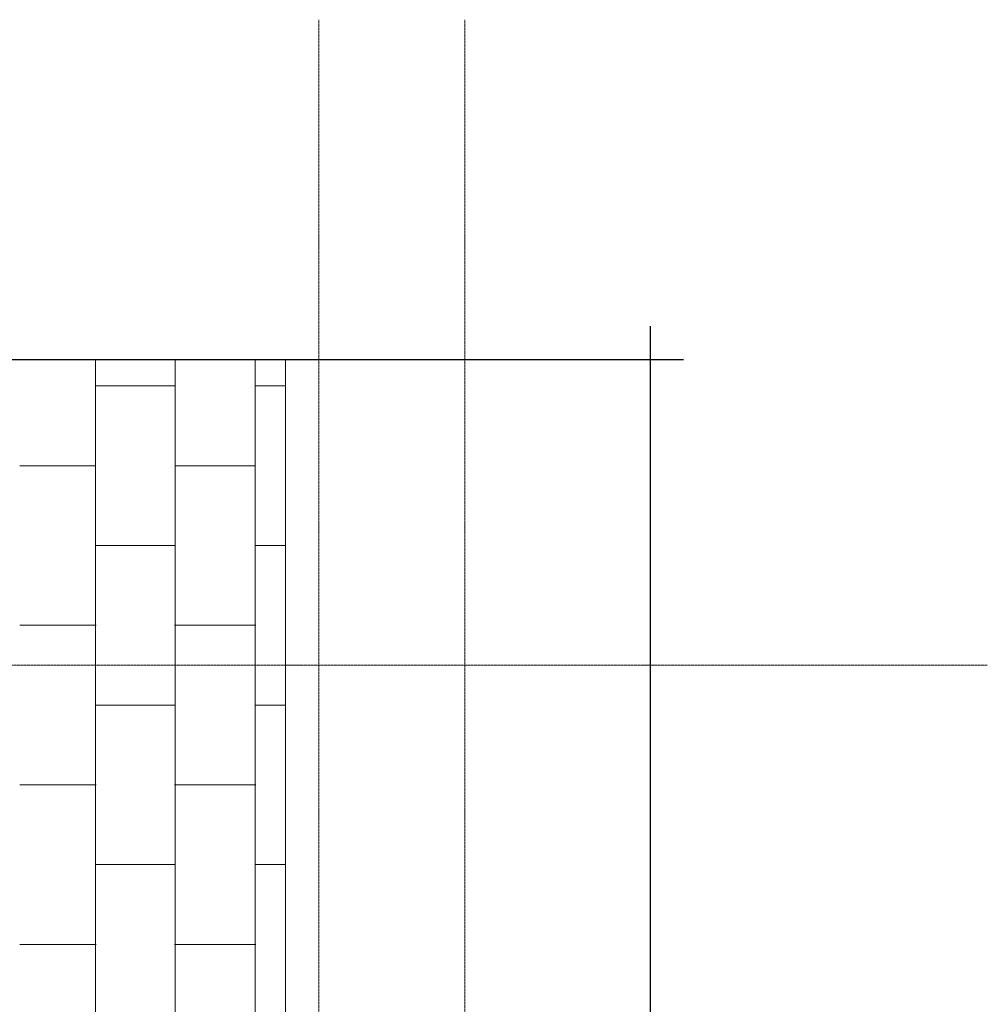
# Model space of a CAD drawing. Header units: millimetres. Extents: x 2030 to 99017, y 1212 to 75656.
# Tile 42 of 72: x 54690 to 61969, y 68250 to 75656. Entities that reach past the tile are written whole.
import ezdxf

# ---------------------------------------------------------------- set-up
doc = ezdxf.new("R2010")
doc.units = ezdxf.units.MM
doc.linetypes.add('ADSK_Линия сетки', pattern=[25, 20, -2.5, 0, -2.5])
doc.linetypes.add('Линия сетки', pattern=[25, 20, -2.5, 0, -2.5])
for name, color, linetype, lineweight in [('Оси', 7, 'Continuous', 9), ('Перекрытия', 7, 'Continuous', 18), ('Штриховка поверхностей', 7, 'Continuous', 18)]:
    doc.layers.add(name, color=color, linetype=linetype, lineweight=lineweight)

# ---------------------------------------------------------------- blocks, each defined once
blk = doc.blocks.new('135_SLK_GD_AR_rvt-1-МКСС_КLB01_-7_650__Кабельные конструкции под К3_КСБ')
at = {"layer": 'Штриховка поверхностей', "lineweight": 9, "true_color": 0xaaaaaa}
h = blk.add_hatch(dxfattribs=at)
h.set_pattern_fill('FP_3', color=253, style=0, pattern_type=2)
h.set_pattern_definition([(0, (109860, 68700), (0, 1200), [600, -600]), (270, (110460, 68700), (1200, 7e-14), [1200, 0, 0, 0]), (0, (110460, 68100), (0, 1200), [600, -600]), (270, (111060, 68700), (1200, 7e-14), [1200, 0, 0, 0])])
h.paths.add_polyline_path([(105720.2, 67600), (105720.2, 68100), (103000, 68100), (103000, 73096.9), (101000, 73096.9), (101000, 67600), (103722.2, 67600)])
at = {"layer": 'Перекрытия', "color": 253, "true_color": 0xaaaaaa}
blk.add_line((103000, 68100), (103000, 73096.9), dxfattribs=at)
blk = doc.blocks.new('*U437')
at = {"color": 0, "linetype": 'ByBlock', "lineweight": -2, "ltscale": 0.5}
for points in [[(-2.5, 350.767), (136.23, 350.767), (137.48, 355.767), (139.98, 345.767), (141.23, 350.767), (279.961, 350.767)], [(277.461, 353.267), (277.461, 177.883), (282.461, 176.633), (272.461, 174.133), (277.461, 172.883), (277.461, -2.5)]]:
    blk.add_lwpolyline(points, dxfattribs=at)

msp = doc.modelspace()

# ---------------------------------------------------------------- linework, layer by layer
at = {"layer": 'Оси', "linetype": 'Линия сетки'}
for p, q in [((56939.887, 35091.079), (56939.887, 75655.514)), ((58039.887, 35091.079), (58039.887, 75655.514))]:
    msp.add_line(p, q, dxfattribs=at)
at = {"layer": 'Оси', "linetype": 'ADSK_Линия сетки'}
msp.add_line((61969.258, 70800), (29089.664, 70800), dxfattribs=at)

# ---------------------------------------------------------------- block references
at = {"xscale": 100, "yscale": 100, "zscale": 100}
msp.add_blockref('*U437', (31686.797, 38023.635), dxfattribs=at)
at = {"lineweight": 5}
msp.add_blockref('135_SLK_GD_AR_rvt-1-МКСС_КLB01_-7_650__Кабельные конструкции под К3_КСБ', (-46310.113, 0), dxfattribs=at)

doc.saveas('drawing.dxf')
